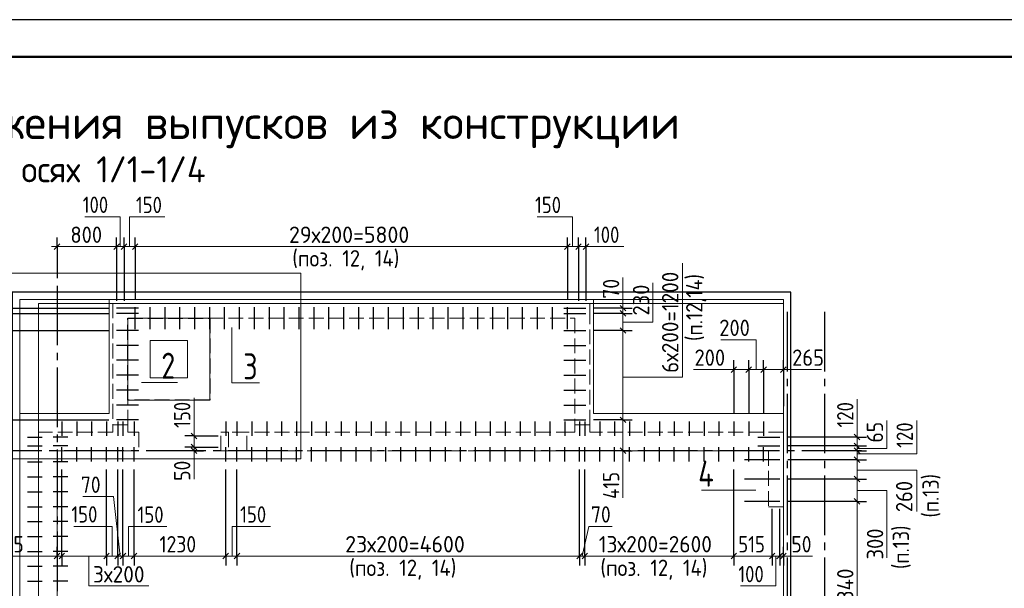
# Model space of a CAD drawing. Header units: millimetres. Extents: x 0 to 42000, y 0 to 29700.
# Tile 4 of 10: x 7749 to 20965, y 22066 to 29700. Entities that reach past the tile are written whole.
import ezdxf

# ---------------------------------------------------------------- set-up
doc = ezdxf.new("R2010")
doc.units = ezdxf.units.MM
doc.linetypes.add('______2', pattern=[270, 200, -70])
doc.linetypes.add('______5', pattern=[1100, 800, -100, 100, -100])
for name, color, linetype, lineweight in [('Standard', 7, 'Continuous', 25), ('Выпуски арматуры Г-обр.', 52, 'Continuous', 25), ('ЖБ Лента фундамента под плитной частью', 7, 'Continuous', 35), ('ЖБ Плита Фундамента верхний уровень', 7, 'Continuous', 35), ('ЖБ Стена верхний уровень', 7, 'Continuous', 35), ('Общий01', 7, 'Continuous', 13), ('Позиционная метка номер позиции', 7, 'Continuous', 13), ('Примечания', 7, 'Continuous', 13), ('Размерная линия_ общее', 7, 'Continuous', 13), ('Текст_ общее', 7, 'Continuous', 25)]:
    doc.layers.add(name, color=color, linetype=linetype, lineweight=lineweight)
doc.layers.add('Оси', color=7, linetype='______5', true_color=0x656565)
doc.styles.add('ISOCPEUR', font='txt')

msp = doc.modelspace()

# ---------------------------------------------------------------- linework, layer by layer
at = {"layer": 'Standard', "color": 7, "linetype": 'Continuous', "lineweight": 18, "transparency": 33554687}
for p, q in [((8950, 24412), (8950, 25942)), ((8950, 25942), (15450, 25942)), ((15450, 25942), (15450, 24412)), ((9500, 25392), (9500, 24892)), ((10000, 25392), (9500, 25392)), ((10000, 24892), (10000, 25392)), ((9500, 24892), (10000, 24892)), ((7750, 15512), (7750, 24412)), ((7750, 24412), (8950, 24412)), ((15450, 24412), (18000, 24412)), ((18000, 24412), (18000, 9912))]:
    msp.add_line(p, q, dxfattribs=at)
at = {"layer": 'Standard', "color": 7, "linetype": 'Continuous', "lineweight": 13, "transparency": 33554687}
for p, q in [((9385, 24831), (9868, 24831)), ((17630, 23384), (16900, 23384))]:
    msp.add_line(p, q, dxfattribs=at)
at = {"layer": 'Standard', "color": 7, "linetype": 'Continuous', "lineweight": 25, "transparency": 33554687}
msp.add_lwpolyline([(0, 0), (42000, 0), (42000, 29700), (0, 29700), (0, 0)], close=True, dxfattribs=at)
at = {"layer": 'Standard', "color": 7, "linetype": 'Continuous', "lineweight": 50, "transparency": 33554687}
msp.add_lwpolyline([(2000, 29200), (41500, 29200), (41500, 500), (2000, 500), (2000, 29200)], close=True, dxfattribs=at)
at = {"layer": 'Standard', "color": 7, "linetype": 'Continuous', "lineweight": 13, "transparency": 33554687}
for points in [[(23000, 29200), (2000, 29200), (2000, 500), (23000, 500), (23000, 29200)], [(7750, 9912), (18000, 9912), (18000, 25942), (7750, 25942), (7750, 9912)], [(8000, 10162), (18000, 10162), (18000, 25892), (8000, 25892), (8000, 10162)], [(10596, 25568), (10596, 24823), (10969, 24823)]]:
    msp.add_lwpolyline(points, dxfattribs=at)
at = {"layer": 'Standard', "color": 240, "linetype": 'Continuous', "lineweight": 13, "transparency": 33554687}
msp.add_lwpolyline([(7314, 26298), (7314, 23806), (11521, 23806), (11521, 26298), (7314, 26298)], close=True, dxfattribs=at)
at = {"layer": 'Standard', "color": 254, "linetype": 'Continuous', "lineweight": 25, "true_color": 0xc4c4ff, "transparency": 33554687}
msp.add_lwpolyline([(7650, 9812), (18100, 9812), (18100, 26042), (7650, 26042), (7650, 9812)], dxfattribs=at)
at = {"layer": 'Выпуски арматуры Г-обр.', "color": 7, "linetype": 'Continuous', "lineweight": 25, "transparency": 33554687}
for p, q in [((9245, 25827), (9050, 25827)), ((9345, 25827), (9150, 25827)), ((9300, 25647), (9300, 25842)), ((9500, 25647), (9500, 25842)), ((9700, 25647), (9700, 25842)), ((9900, 25647), (9900, 25842)), ((10100, 25647), (10100, 25842)), ((10300, 25647), (10300, 25842)), ((10500, 25647), (10500, 25842)), ((10700, 25647), (10700, 25842)), ((10900, 25647), (10900, 25842)), ((11100, 25647), (11100, 25842)), ((11300, 25647), (11300, 25842)), ((11500, 25647), (11500, 25842)), ((11700, 25647), (11700, 25842)), ((11900, 25647), (11900, 25842)), ((12100, 25647), (12100, 25842)), ((12300, 25647), (12300, 25842)), ((12500, 25647), (12500, 25842)), ((12700, 25647), (12700, 25842)), ((12900, 25647), (12900, 25842)), ((13100, 25647), (13100, 25842)), ((13300, 25647), (13300, 25842)), ((13500, 25647), (13500, 25842)), ((13700, 25647), (13700, 25842)), ((13900, 25647), (13900, 25842)), ((14100, 25647), (14100, 25842)), ((14300, 25647), (14300, 25842)), ((14500, 25647), (14500, 25842)), ((14700, 25647), (14700, 25842)), ((14900, 25647), (14900, 25842)), ((15055, 25827), (15250, 25827)), ((15100, 25647), (15100, 25842)), ((15155, 25827), (15350, 25827)), ((9245, 25757), (9050, 25757)), ((9345, 25757), (9150, 25757)), ((9300, 25547), (9300, 25742)), ((9500, 25547), (9500, 25742)), ((9700, 25547), (9700, 25742)), ((9900, 25547), (9900, 25742)), ((10100, 25547), (10100, 25742)), ((10300, 25547), (10300, 25742)), ((10500, 25547), (10500, 25742)), ((10700, 25547), (10700, 25742)), ((10900, 25547), (10900, 25742)), ((11100, 25547), (11100, 25742)), ((11300, 25547), (11300, 25742)), ((11500, 25547), (11500, 25742)), ((11700, 25547), (11700, 25742)), ((11900, 25547), (11900, 25742)), ((12100, 25547), (12100, 25742)), ((12300, 25547), (12300, 25742)), ((12500, 25547), (12500, 25742)), ((12700, 25547), (12700, 25742)), ((12900, 25547), (12900, 25742)), ((13100, 25547), (13100, 25742)), ((13300, 25547), (13300, 25742)), ((13500, 25547), (13500, 25742)), ((13700, 25547), (13700, 25742)), ((13900, 25547), (13900, 25742)), ((14100, 25547), (14100, 25742)), ((14300, 25547), (14300, 25742)), ((14500, 25547), (14500, 25742)), ((14700, 25547), (14700, 25742)), ((14900, 25547), (14900, 25742)), ((15055, 25757), (15250, 25757)), ((15100, 25547), (15100, 25742)), ((15155, 25757), (15350, 25757)), ((9245, 25527), (9050, 25527)), ((9345, 25527), (9150, 25527)), ((15055, 25527), (15250, 25527)), ((15155, 25527), (15350, 25527)), ((9245, 25327), (9050, 25327)), ((9345, 25327), (9150, 25327)), ((15055, 25327), (15250, 25327)), ((15155, 25327), (15350, 25327)), ((9245, 25127), (9050, 25127)), ((9345, 25127), (9150, 25127)), ((15055, 25127), (15250, 25127)), ((15155, 25127), (15350, 25127)), ((9245, 24927), (9050, 24927)), ((9345, 24927), (9150, 24927)), ((15055, 24927), (15250, 24927)), ((15155, 24927), (15350, 24927)), ((9245, 24727), (9050, 24727)), ((9345, 24727), (9150, 24727)), ((15055, 24727), (15250, 24727)), ((15155, 24727), (15350, 24727)), ((9245, 24527), (9050, 24527)), ((9345, 24527), (9150, 24527)), ((15055, 24527), (15250, 24527)), ((15155, 24527), (15350, 24527)), ((9245, 24327), (9050, 24327)), ((9345, 24327), (9150, 24327)), ((15055, 24327), (15250, 24327)), ((15155, 24327), (15350, 24327)), ((8315, 24307), (8315, 24112)), ((8515, 24307), (8515, 24112)), ((8715, 24307), (8715, 24112)), ((8915, 24307), (8915, 24112)), ((9065, 24307), (9065, 24112)), ((9135, 24307), (9135, 24112)), ((9285, 24307), (9285, 24112)), ((10515, 24307), (10515, 24112)), ((10665, 24307), (10665, 24112)), ((10865, 24307), (10865, 24112)), ((11065, 24307), (11065, 24112)), ((11265, 24307), (11265, 24112)), ((11465, 24307), (11465, 24112)), ((11665, 24307), (11665, 24112)), ((11865, 24307), (11865, 24112)), ((12065, 24307), (12065, 24112)), ((12265, 24307), (12265, 24112)), ((12465, 24307), (12465, 24112)), ((12665, 24307), (12665, 24112)), ((12865, 24307), (12865, 24112)), ((13065, 24307), (13065, 24112)), ((13265, 24307), (13265, 24112)), ((13465, 24307), (13465, 24112)), ((13665, 24307), (13665, 24112)), ((13865, 24307), (13865, 24112)), ((14065, 24307), (14065, 24112)), ((14265, 24307), (14265, 24112)), ((14465, 24307), (14465, 24112)), ((14665, 24307), (14665, 24112)), ((14865, 24307), (14865, 24112)), ((15065, 24307), (15065, 24112)), ((15265, 24307), (15265, 24112)), ((15335, 24307), (15335, 24112)), ((15535, 24307), (15535, 24112)), ((15735, 24307), (15735, 24112)), ((15935, 24307), (15935, 24112)), ((16135, 24307), (16135, 24112)), ((16335, 24307), (16335, 24112)), ((16535, 24307), (16535, 24112)), ((16735, 24307), (16735, 24112)), ((16935, 24307), (16935, 24112)), ((17135, 24307), (17135, 24112)), ((17335, 24307), (17335, 24112)), ((17535, 24307), (17535, 24112)), ((17735, 24307), (17735, 24112)), ((7855, 24097), (8050, 24097)), ((8395, 24097), (8200, 24097)), ((17655, 24097), (17850, 24097)), ((17755, 24097), (17950, 24097)), ((7855, 23977), (8050, 23977)), ((8395, 23977), (8200, 23977)), ((8315, 23767), (8315, 23962)), ((8515, 23767), (8515, 23962)), ((8715, 23767), (8715, 23962)), ((8915, 23767), (8915, 23962)), ((9065, 23767), (9065, 23962)), ((9135, 23767), (9135, 23962)), ((9285, 23767), (9285, 23962)), ((10515, 23767), (10515, 23962)), ((10665, 23767), (10665, 23962)), ((10865, 23767), (10865, 23962)), ((11065, 23767), (11065, 23962)), ((11265, 23767), (11265, 23962)), ((11465, 23767), (11465, 23962)), ((11665, 23767), (11665, 23962)), ((11865, 23767), (11865, 23962)), ((12065, 23767), (12065, 23962)), ((12265, 23767), (12265, 23962)), ((12465, 23767), (12465, 23962)), ((12665, 23767), (12665, 23962)), ((12865, 23767), (12865, 23962)), ((13065, 23767), (13065, 23962)), ((13265, 23767), (13265, 23962)), ((13465, 23767), (13465, 23962)), ((13665, 23767), (13665, 23962)), ((13865, 23767), (13865, 23962)), ((14065, 23767), (14065, 23962)), ((14265, 23767), (14265, 23962)), ((14465, 23767), (14465, 23962)), ((14665, 23767), (14665, 23962)), ((14865, 23767), (14865, 23962)), ((15065, 23767), (15065, 23962)), ((15265, 23767), (15265, 23962)), ((15335, 23767), (15335, 23962)), ((15535, 23767), (15535, 23962)), ((15735, 23767), (15735, 23962)), ((15935, 23767), (15935, 23962)), ((16135, 23767), (16135, 23962)), ((16335, 23767), (16335, 23962)), ((16535, 23767), (16535, 23962)), ((16735, 23767), (16735, 23962)), ((16935, 23767), (16935, 23962)), ((17135, 23767), (17135, 23962)), ((17335, 23767), (17335, 23962)), ((17535, 23767), (17535, 23962)), ((17655, 23977), (17850, 23977)), ((17735, 23767), (17735, 23962)), ((17755, 23977), (17950, 23977)), ((17850, 23792), (17480, 23792)), ((17950, 23792), (17580, 23792)), ((7855, 23762), (8050, 23762)), ((8395, 23762), (8200, 23762)), ((7855, 23562), (8050, 23562)), ((8395, 23562), (8200, 23562)), ((17850, 23532), (17480, 23532)), ((17950, 23532), (17580, 23532)), ((7855, 23362), (8050, 23362)), ((8395, 23362), (8200, 23362)), ((7855, 23162), (8050, 23162)), ((8395, 23162), (8200, 23162)), ((17850, 23232), (17480, 23232)), ((17950, 23232), (17580, 23232)), ((7855, 22962), (8050, 22962)), ((8395, 22962), (8200, 22962)), ((7855, 22762), (8050, 22762)), ((8395, 22762), (8200, 22762)), ((7855, 22562), (8050, 22562)), ((8395, 22562), (8200, 22562)), ((7855, 22362), (8050, 22362)), ((8395, 22362), (8200, 22362)), ((7855, 22162), (8050, 22162)), ((8395, 22162), (8200, 22162))]:
    msp.add_line(p, q, dxfattribs=at)
at = {"layer": 'ЖБ Лента фундамента под плитной частью', "color": 250, "linetype": '______2', "lineweight": 13, "true_color": 0x3b3b3b, "transparency": 33554687}
for p, q in [((9200, 25692), (9200, 24592)), ((10300, 25692), (9200, 25692)), ((10300, 24592), (10300, 25692)), ((10000, 25392), (9500, 25392)), ((9500, 25392), (9500, 24892)), ((10000, 24892), (10000, 25392)), ((9500, 24892), (10000, 24892)), ((9200, 24592), (10300, 24592))]:
    msp.add_line(p, q, dxfattribs=at)
at = {"layer": 'ЖБ Плита Фундамента верхний уровень', "color": 8, "linetype": 'Continuous', "lineweight": 18, "transparency": 33554687}
for p, q in [((8950, 25942), (8950, 24412)), ((15450, 25942), (8950, 25942)), ((15450, 24412), (15450, 25942)), ((10000, 25392), (9500, 25392)), ((9500, 25392), (9500, 24892)), ((10000, 24892), (10000, 25392)), ((9500, 24892), (10000, 24892)), ((8950, 24412), (7750, 24412)), ((7750, 24412), (7750, 15512)), ((18000, 24412), (15450, 24412)), ((18000, 9912), (18000, 24412))]:
    msp.add_line(p, q, dxfattribs=at)
at = {"layer": 'ЖБ Стена верхний уровень', "color": 250, "linetype": '______2', "lineweight": 13, "true_color": 0x3b3b3b, "transparency": 33554687}
for p, q in [((9200, 25892), (9000, 25892)), ((9000, 25892), (9000, 24262)), ((15400, 25892), (9200, 25892)), ((15400, 25692), (15400, 25892)), ((9200, 25692), (15200, 25692)), ((9200, 24262), (9200, 25692)), ((15200, 25692), (15200, 24262)), ((15400, 24262), (15400, 25692)), ((9200, 24262), (9000, 24262)), ((9000, 24262), (9000, 24162)), ((9200, 24162), (9200, 24262)), ((15400, 24262), (15200, 24262)), ((15200, 24262), (15200, 24162)), ((15400, 24162), (15400, 24262)), ((9000, 24162), (8000, 24162)), ((8000, 24162), (8000, 23912)), ((9350, 24162), (9200, 24162)), ((9350, 24162), (9350, 23912)), ((10450, 23912), (10450, 24162)), ((10550, 24162), (10450, 24162)), ((10550, 24162), (10550, 23912)), ((10800, 24162), (10550, 24162)), ((10800, 23912), (10800, 24162)), ((15150, 24162), (10800, 24162)), ((15200, 24162), (15150, 24162)), ((18000, 24162), (15400, 24162)), ((18000, 23912), (18000, 24162)), ((8000, 23912), (8000, 21412)), ((8250, 21412), (8250, 23912)), ((8250, 23912), (9350, 23912)), ((10450, 23912), (10550, 23912)), ((10550, 23912), (10800, 23912)), ((10800, 23912), (15150, 23912)), ((15150, 23912), (17800, 23912)), ((17800, 23912), (17800, 23162)), ((18000, 23162), (18000, 23912)), ((17800, 23162), (18000, 23162))]:
    msp.add_line(p, q, dxfattribs=at)
at = {"layer": 'Оси', "color": 8, "linetype": '______5', "lineweight": -3, "transparency": 33554687}
for p, q in [((8250, 26129), (8250, 8776)), ((18050, 25779), (18050, 8776)), ((18550, 25779), (18550, 8776)), ((19047, 23912), (6314, 23912))]:
    msp.add_line(p, q, dxfattribs=at)
at = {"layer": 'Позиционная метка номер позиции', "color": 7, "linetype": 'Continuous', "lineweight": 13, "transparency": 33554687}
for p, q in [((8700, 26653), (8200, 26653)), ((15350, 26653), (15860, 26653)), ((15847, 25827), (15847, 26237)), ((17335, 25003), (16795, 25003)), ((18000, 25003), (18510, 25003)), ((10090, 24112), (10090, 24622)), ((18990, 24097), (18990, 24607)), ((10090, 23912), (10090, 23532)), ((15847, 23912), (15847, 23282)), ((8250, 22498), (7440, 22498)), ((18000, 22498), (18390, 22498))]:
    msp.add_line(p, q, dxfattribs=at)
for points in [[(9099, 26653), (9099, 27053), (8625, 27053)], [(9222, 26653), (9222, 27053), (9696, 27053)], [(15169, 26653), (15169, 27053), (14695, 27053)], [(15847, 24901), (16647, 24901), (16647, 26431)], [(15847, 25641), (16247, 25641), (16247, 26166)], [(17636, 25003), (17636, 25403), (17162, 25403)], [(18990, 23942), (19390, 23942), (19390, 24317)], [(18990, 23872), (19790, 23872), (19790, 24317)], [(18990, 23651), (19790, 23651), (19790, 23097)], [(9100, 22498), (9010, 23298), (8596, 23298)], [(18990, 23379), (19390, 23379), (19390, 22475)], [(8989, 22498), (8989, 22898), (8475, 22898)], [(9210, 22498), (9210, 22898), (9724, 22898)], [(10600, 22498), (10600, 22898), (11114, 22898)], [(15299, 22498), (15389, 22898), (15703, 22898)], [(8678, 22498), (8678, 22098), (9482, 22098)], [(17897, 22498), (17897, 22098), (17423, 22098)]]:
    msp.add_lwpolyline(points, dxfattribs=at)
at = {"layer": 'Примечания', "color": 253, "linetype": '______2', "lineweight": -3, "true_color": 0xababab, "transparency": 33554687}
for p, q in [((9200, 24592), (9200, 25692)), ((9200, 25692), (10300, 25692)), ((10300, 25692), (10300, 24592)), ((10300, 24592), (9200, 24592))]:
    msp.add_line(p, q, dxfattribs=at)
at = {"layer": 'Размерная линия_ общее', "color": 253, "linetype": 'Continuous', "lineweight": -3, "true_color": 0xa0a0a0, "transparency": 33554687}
for p, q in [((8250, 26653), (8250, 26778)), ((9050, 26653), (9050, 26778)), ((9150, 26653), (9150, 26778)), ((9300, 26653), (9300, 26778)), ((15100, 26653), (15100, 26778)), ((15250, 26653), (15250, 26778)), ((15350, 26653), (15350, 26778)), ((8250, 26653), (8250, 26528)), ((8250, 26653), (8250, 26229)), ((9050, 26653), (9050, 26528)), ((9050, 26653), (9050, 25927)), ((9150, 26653), (9150, 26528)), ((9150, 26653), (9150, 25927)), ((9300, 26653), (9300, 26528)), ((9300, 26653), (9300, 25948)), ((15100, 26653), (15100, 26528)), ((15100, 26653), (15100, 25948)), ((15250, 26653), (15250, 26528)), ((15250, 26653), (15250, 25927)), ((15350, 26653), (15350, 26528)), ((15350, 26653), (15350, 25927)), ((6922, 25827), (8944, 25827)), ((15847, 25827), (15722, 25827)), ((15847, 25827), (15972, 25827)), ((6922, 25757), (8944, 25757)), ((15847, 25757), (15722, 25757)), ((15847, 25757), (15972, 25757)), ((6922, 25527), (8944, 25527)), ((15847, 25527), (15722, 25527)), ((15847, 25527), (15972, 25527)), ((17335, 25003), (17335, 25128)), ((17535, 25003), (17535, 25128)), ((17735, 25003), (17735, 25128)), ((18000, 25003), (18000, 25128)), ((17335, 25003), (17335, 24878)), ((17335, 25003), (17335, 24413)), ((17535, 25003), (17535, 24878)), ((17535, 25003), (17535, 24413)), ((17735, 25003), (17735, 24878)), ((17735, 25003), (17735, 24413)), ((18000, 25003), (18000, 24878)), ((18000, 25003), (18000, 24512)), ((6922, 24327), (8944, 24327)), ((15847, 24327), (15722, 24327)), ((15847, 24327), (15972, 24327)), ((10090, 24112), (9965, 24112)), ((10090, 24112), (10215, 24112)), ((10090, 24112), (10415, 24112)), ((18990, 24097), (18865, 24097)), ((18990, 24097), (19115, 24097)), ((10090, 23962), (9965, 23962)), ((10090, 23962), (10215, 23962)), ((10090, 23962), (10415, 23962)), ((18990, 23977), (18865, 23977)), ((18990, 23977), (19115, 23977)), ((10090, 23912), (9965, 23912)), ((10090, 23912), (10215, 23912)), ((10090, 23912), (10090, 23912)), ((15847, 23912), (15722, 23912)), ((15847, 23912), (15972, 23912)), ((15847, 23912), (15847, 23912)), ((18990, 23912), (18865, 23912)), ((18990, 23792), (18865, 23792)), ((18990, 23912), (19115, 23912)), ((18990, 23792), (19115, 23792)), ((18990, 23532), (18865, 23532)), ((18990, 23532), (19115, 23532)), ((18990, 23232), (18865, 23232)), ((18990, 23232), (19115, 23232)), ((8250, 22498), (8250, 22623)), ((8315, 22498), (8315, 22623)), ((8915, 22498), (8915, 22623)), ((9065, 22498), (9065, 22623)), ((9135, 22498), (9135, 22623)), ((9285, 22498), (9285, 22623)), ((10515, 22498), (10515, 22623)), ((10665, 22498), (10665, 22623)), ((15265, 22498), (15265, 22623)), ((15335, 22498), (15335, 22623)), ((17335, 22498), (17335, 22623)), ((17850, 22498), (17850, 22623)), ((17950, 22498), (17950, 22623)), ((18000, 22498), (18000, 22623)), ((8250, 22498), (8250, 22373)), ((8250, 22498), (8250, 22498)), ((8315, 22498), (8315, 22373)), ((8915, 22498), (8915, 22373)), ((9065, 22498), (9065, 22373)), ((9135, 22498), (9135, 22373)), ((9285, 22498), (9285, 22373)), ((10515, 22498), (10515, 22373)), ((10665, 22498), (10665, 22373)), ((15265, 22498), (15265, 22373)), ((15335, 22498), (15335, 22373)), ((17335, 22498), (17335, 22373)), ((17850, 22498), (17850, 22373)), ((17950, 22498), (17950, 22373)), ((18000, 22498), (18000, 22373)), ((18000, 22498), (18000, 22498))]:
    msp.add_line(p, q, dxfattribs=at)
at = {"layer": 'Размерная линия_ общее', "color": 7, "linetype": 'Continuous', "lineweight": 13, "transparency": 33554687}
for p, q in [((8250, 26653), (8175, 26653)), ((8250, 26653), (9050, 26653)), ((9050, 26653), (9150, 26653)), ((9150, 26653), (9300, 26653)), ((9300, 26653), (15100, 26653)), ((15100, 26653), (15250, 26653)), ((15250, 26653), (15350, 26653)), ((15350, 26653), (15425, 26653)), ((15847, 25827), (15847, 25902)), ((15847, 25757), (15847, 25527)), ((15847, 25527), (15847, 24327)), ((17335, 25003), (17260, 25003)), ((17335, 25003), (17535, 25003)), ((17535, 25003), (17735, 25003)), ((17735, 25003), (18000, 25003)), ((18000, 25003), (18075, 25003)), ((15847, 24327), (15847, 23912)), ((10090, 24112), (10090, 24187)), ((10090, 24112), (10090, 23962)), ((18990, 24097), (18990, 24172)), ((18990, 23977), (18990, 24097)), ((10090, 23962), (10090, 23912)), ((18990, 23912), (18990, 23977)), ((10090, 23912), (10090, 23837)), ((15847, 23912), (15847, 23837)), ((18990, 23792), (18990, 23912)), ((18990, 23532), (18990, 23792)), ((18990, 23232), (18990, 23532)), ((18990, 20892), (18990, 23232)), ((8250, 22498), (8175, 22498)), ((8250, 22498), (8315, 22498)), ((8915, 22498), (9065, 22498)), ((9065, 22498), (9135, 22498)), ((9135, 22498), (9285, 22498)), ((9285, 22498), (10515, 22498)), ((10515, 22498), (10665, 22498)), ((10665, 22498), (15265, 22498)), ((15265, 22498), (15335, 22498)), ((15335, 22498), (17335, 22498)), ((17335, 22498), (17850, 22498)), ((17850, 22498), (17950, 22498)), ((17950, 22498), (18000, 22498)), ((18000, 22498), (18075, 22498))]:
    msp.add_line(p, q, dxfattribs=at)
at = {"layer": 'Размерная линия_ общее', "color": 7, "linetype": 'Continuous', "lineweight": 25, "transparency": 33554687}
for p, q in [((8212, 26616), (8287, 26691)), ((9012, 26616), (9087, 26691)), ((9112, 26616), (9187, 26691)), ((9262, 26616), (9337, 26691)), ((15062, 26616), (15137, 26691)), ((15212, 26616), (15287, 26691)), ((15312, 26616), (15387, 26691)), ((15809, 25865), (15884, 25790)), ((15809, 25795), (15884, 25720)), ((15809, 25565), (15884, 25490)), ((17297, 24965), (17372, 25040)), ((17497, 24965), (17572, 25040)), ((17697, 24965), (17772, 25040)), ((17962, 24965), (18037, 25040)), ((15809, 24365), (15884, 24290)), ((10052, 24150), (10127, 24075)), ((19027, 24060), (18952, 24135)), ((10052, 24000), (10127, 23925)), ((10052, 23950), (10127, 23875)), ((15809, 23950), (15884, 23875)), ((19027, 23940), (18952, 24015)), ((19027, 23875), (18952, 23950)), ((19027, 23755), (18952, 23830)), ((19027, 23495), (18952, 23570)), ((19027, 23195), (18952, 23270)), ((8212, 22461), (8287, 22536)), ((8277, 22461), (8352, 22536)), ((8877, 22461), (8952, 22536)), ((9027, 22461), (9102, 22536)), ((9097, 22461), (9172, 22536)), ((9247, 22461), (9322, 22536)), ((10477, 22461), (10552, 22536)), ((10627, 22461), (10702, 22536)), ((15227, 22461), (15302, 22536)), ((15297, 22461), (15372, 22536)), ((17297, 22461), (17372, 22536)), ((17812, 22461), (17887, 22536)), ((17912, 22461), (17987, 22536)), ((17962, 22461), (18037, 22536))]:
    msp.add_line(p, q, dxfattribs=at)
at = {"layer": 'Размерная линия_ общее', "color": 253, "linetype": 'Continuous', "lineweight": -3, "true_color": 0xa0a0a0, "transparency": 33554687}
for points in [[(15847, 25827), (15830, 25827), (15830, 25827), (15450, 25827)], [(15847, 25757), (15830, 25757), (15830, 25757), (15450, 25757)], [(15847, 25527), (15830, 25527), (15830, 25527), (15450, 25527)], [(15847, 24327), (15830, 24327), (15830, 24327), (15450, 24327)], [(18990, 24097), (18973, 24097), (18973, 24097), (18050, 24097)], [(18990, 23977), (18973, 23977), (18973, 23977), (18050, 23977)], [(18990, 23792), (18973, 23792), (18973, 23792), (18058, 23792)], [(18990, 23912), (18973, 23912), (18973, 23912), (18957, 23912)], [(8315, 22498), (8315, 22515), (8315, 22515), (8315, 22515), (8315, 22515), (8315, 22515), (8315, 22515), (8315, 22515), (8315, 22515), (8315, 22515), (8315, 22515), (8315, 22557), (8315, 22557), (8315, 22619), (8315, 22619), (8315, 22696), (8315, 22696), (8315, 22869), (8315, 22869), (8315, 22874), (8315, 22874), (8315, 23144), (8315, 23144), (8315, 23661)], [(8915, 22498), (8915, 22515), (8915, 22515), (8915, 22515), (8915, 22515), (8915, 22515), (8915, 22515), (8915, 22515), (8915, 22515), (8915, 22515), (8915, 22515), (8915, 22587), (8915, 22587), (8915, 22694), (8915, 22694), (8915, 22828), (8915, 22828), (8915, 23128), (8915, 23128), (8915, 23661)], [(9065, 22498), (9065, 22515), (9065, 22515), (9065, 22515), (9065, 22515), (9065, 22515), (9065, 22515), (9065, 22515), (9065, 22515), (9065, 22515), (9065, 22515), (9065, 22595), (9065, 22595), (9065, 22713), (9065, 22713), (9065, 22861), (9065, 22861), (9065, 23193), (9065, 23193), (9065, 23661)], [(9135, 22498), (9135, 22515), (9135, 22515), (9135, 22515), (9135, 22515), (9135, 22515), (9135, 22515), (9135, 22515), (9135, 22515), (9135, 22515), (9135, 22515), (9135, 22599), (9135, 22599), (9135, 22722), (9135, 22722), (9135, 22876), (9135, 22876), (9135, 23223), (9135, 23223), (9135, 23661)], [(9285, 22498), (9285, 22515), (9285, 22515), (9285, 22515), (9285, 22515), (9285, 22515), (9285, 22515), (9285, 22515), (9285, 22515), (9285, 22515), (9285, 22515), (9285, 22606), (9285, 22606), (9285, 22741), (9285, 22741), (9285, 22909), (9285, 22909), (9285, 23288), (9285, 23288), (9285, 23661)], [(10515, 22498), (10515, 22515), (10515, 22515), (10515, 22515), (10515, 22515), (10515, 22515), (10515, 22515), (10515, 22515), (10515, 22515), (10515, 22669), (10515, 22669), (10515, 22895), (10515, 22895), (10515, 23661)], [(10665, 22498), (10665, 22515), (10665, 22515), (10665, 22515), (10665, 22515), (10665, 22515), (10665, 22515), (10665, 22515), (10665, 22515), (10665, 22676), (10665, 22676), (10665, 22914), (10665, 22914), (10665, 23661)], [(15265, 22498), (15265, 22515), (15265, 22515), (15265, 22515), (15265, 22515), (15265, 22515), (15265, 22515), (15265, 22909), (15265, 22909), (15265, 23661)], [(15335, 22498), (15335, 22515), (15335, 22515), (15335, 22515), (15335, 22515), (15335, 22515), (15335, 22515), (15335, 22913), (15335, 22913), (15335, 23661)], [(17335, 22498), (17335, 22515), (17335, 22515), (17335, 22515), (17335, 22515), (17335, 23661)], [(18990, 23532), (18973, 23532), (18973, 23532), (18058, 23532)], [(17850, 22498), (17850, 22515), (17850, 22515), (17850, 23132)], [(17950, 22498), (17950, 22515), (17950, 22515), (17950, 23132)], [(18990, 23232), (18973, 23232), (18973, 23232), (18050, 23232)]]:
    msp.add_lwpolyline(points, dxfattribs=at)
at = {"layer": 'Размерная линия_ общее', "color": 7, "linetype": 'Continuous', "lineweight": 13, "transparency": 33554687}
for points in [[(15847, 25827), (15847, 25823), (15847, 25823), (15847, 25796), (15847, 25796), (15847, 25757)], [(8315, 22498), (8376, 22498), (8376, 22498), (8915, 22498)]]:
    msp.add_lwpolyline(points, dxfattribs=at)

# ---------------------------------------------------------------- texts
at = {"layer": 'Общий01', "color": 7, "linetype": 'Continuous', "lineweight": 35, "transparency": 33554687, "char_height": 350, "attachment_point": 7, "style": 'ISOCPEUR'}
for s, insert, width in [('\\W0.78;2', (9650, 24879), 380.8), ('\\W0.78;3', (10750, 24871), 380.8), ('\\W0.80;4', (16856, 23431), 419.8)]:
    msp.add_mtext(s, dxfattribs=dict(at, insert=insert, width=width))
at = {"layer": 'Размерная линия_ общее', "color": 7, "linetype": 'Continuous', "lineweight": 25, "transparency": 33554687, "char_height": 220, "attachment_point": 7, "style": 'ISOCPEUR'}
for s, insert, width in [('\\W0.83;100', (8595, 27105), 508.57), ('\\W0.83;150', (9309, 27103), 508.57), ('\\W0.83;150', (14666, 27103), 508.57), ('\\W0.91;800', (8430, 26703), 561.98), ('\\W0.97;29х200=5800', (11364, 26703), 1799.79), ('\\W0.83;100', (15457, 26703), 508.57), ('\\W0.91;200', (17139, 25453), 561.98), ('\\W0.91;200', (16807, 25053), 562), ('\\W0.91;265', (18117, 25053), 561.99), ('\\W0.87;70', (8570, 23347), 403.92), ('\\W0.83;150', (8443, 22949), 508.57), ('\\W0.83;150', (9331, 22945), 508.57), ('\\W0.83;150', (10708, 22948), 508.57), ('\\W0.87;70', (15417, 22948), 403.94), ('\\W0.87;65', (7526, 22548), 403.93), ('\\W0.87;1230', (9625, 22548), 666.91), ('\\W0.97;23х200=4600', (12118, 22548), 1821.86), ('\\W0.95;13х200=2600', (15521, 22548), 1753.13), ('\\W0.83;515', (17394, 22548), 508.57), ('\\W0.87;50', (18107, 22548), 403.93), ('\\W0.95;3х200', (8733, 22144), 873.36), ('\\W0.83;100', (17395, 22147), 508.57)]:
    msp.add_mtext(s, dxfattribs=dict(at, insert=insert, width=width))
at = {"layer": 'Размерная линия_ общее', "color": 7, "linetype": 'Continuous', "lineweight": 25, "transparency": 33554687, "char_height": 220, "attachment_point": 7, "rotation": 90, "style": 'ISOCPEUR'}
for s, insert, width in [('\\W0.94;6х200=1200', (16591, 24958), 1598.72), ('\\W0.87;70', (15797, 25955), 403.94), ('\\W0.91;230', (16200, 25728), 561.99), ('\\W0.83;150', (10040, 24220), 508.57), ('\\W0.83;120', (18940, 24225), 508.57), ('\\W0.83;120', (19738, 23952), 508.57), ('\\W0.87;65', (19338, 24023), 403.92), ('\\W0.87;50', (10040, 23509), 403.92), ('\\W0.83;415', (15797, 23267), 531.43), ('\\W0.91;260', (19731, 23089), 561.99), ('\\W0.91;300', (19340, 22454), 561.99), ('\\W0.93;2340', (18940, 21754), 740.38)]:
    msp.add_mtext(s, dxfattribs=dict(at, insert=insert, width=width))
at = {"layer": 'Текст_ общее', "color": 7, "linetype": 'Continuous', "lineweight": 50, "transparency": 33554687, "attachment_point": 7, "style": 'ISOCPEUR'}
for s, insert, char_height, width in [('\\W0.99;Схема расположения выпусков из конструкции', (3514, 27975), 450, 13513.39), ('\\W0.96;плиты ростверка в осях 1/1-1/4', (3514, 27421), 350, 7340.1)]:
    msp.add_mtext(s, dxfattribs=dict(at, insert=insert, char_height=char_height, width=width))
at = {"layer": 'Текст_ общее', "color": 7, "linetype": 'Continuous', "lineweight": 25, "transparency": 33554687, "char_height": 220, "width": 1684.76, "attachment_point": 7, "style": 'ISOCPEUR'}
for insert in [(11408, 26335), (12173, 22180), (15543, 22180)]:
    msp.add_mtext('\\W0.92;(поз. 12, 14)', dxfattribs=dict(at, insert=insert))
at = {"layer": 'Текст_ общее', "color": 7, "linetype": 'Continuous', "lineweight": 25, "transparency": 33554687, "char_height": 220, "attachment_point": 7, "rotation": 90, "style": 'ISOCPEUR'}
for s, insert, width in [('\\W0.89;(п.12,14)', (16965, 25386), 1119.83), ('\\W0.88;(п.13)', (20108, 23016), 756.59), ('\\W0.88;(п.13)', (19708, 22325), 756.59)]:
    msp.add_mtext(s, dxfattribs=dict(at, insert=insert, width=width))

doc.saveas('drawing.dxf')
